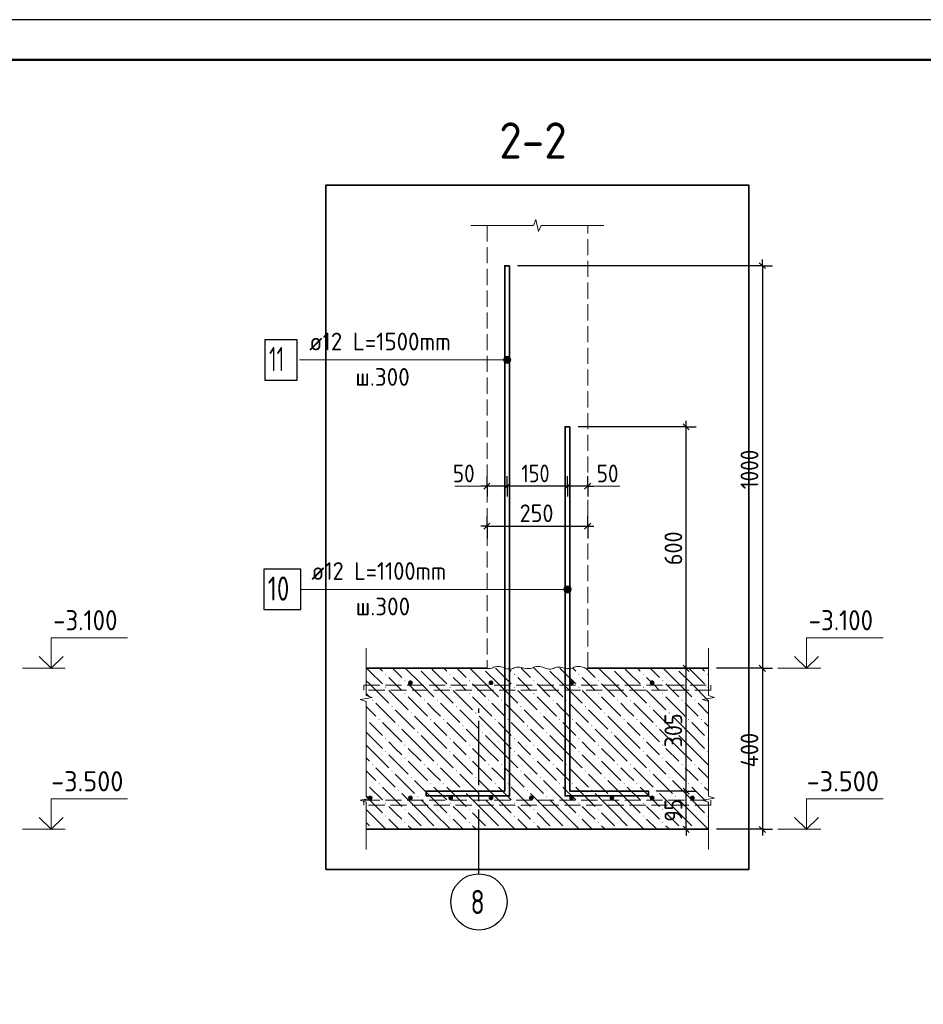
# Model space of a CAD drawing. Header units: millimetres. Extents: x 0 to 42000, y 0 to 29700.
# Tile 4 of 8: x 10367 to 21584, y 17472 to 29700. Entities that reach past the tile are written whole.
import ezdxf

# ---------------------------------------------------------------- set-up
doc = ezdxf.new("R2010")
doc.units = ezdxf.units.MM
doc.linetypes.add('______2', pattern=[270, 200, -70])
doc.linetypes.add('______5', pattern=[1100, 800, -100, 100, -100])
for name, color, linetype, lineweight in [('Standard', 7, 'Continuous', 25), ('Выпуски арматуры Г-обр.', 52, 'Continuous', 25), ('ЖБ Плита Фундамента верхний уровень', 7, 'Continuous', 35), ('ЖБ Стена верхний уровень', 7, 'Continuous', 35), ('Текст_ общее', 7, 'Continuous', 25), ('Фоновоя арматура Х1', 52, 'Continuous', 25)]:
    doc.layers.add(name, color=color, linetype=linetype, lineweight=lineweight)
doc.layers.add('Оси', color=7, linetype='______5', true_color=0x656565)
doc.styles.add('ISOCPEUR', font='txt')

msp = doc.modelspace()

# ---------------------------------------------------------------- hatches: boundary and pattern name
at = {"linetype": 'Continuous', "lineweight": 13, "transparency": 33554687}
for points in [[(14748, 20035), (14745, 20046), (14739, 20056), (14729, 20063), (14718, 20065), (14706, 20063), (14696, 20056), (14690, 20046), (14688, 20035), (14690, 20024), (14696, 20014), (14706, 20007), (14718, 20005), (14729, 20007), (14739, 20014), (14745, 20024)], [(15748, 20035), (15745, 20046), (15739, 20056), (15729, 20063), (15718, 20065), (15706, 20063), (15696, 20056), (15690, 20046), (15688, 20035), (15690, 20024), (15696, 20014), (15706, 20007), (15718, 20005), (15729, 20007), (15739, 20014), (15745, 20024)], [(16748, 20035), (16745, 20046), (16739, 20056), (16729, 20063), (16718, 20065), (16706, 20063), (16696, 20056), (16690, 20046), (16688, 20035), (16690, 20024), (16696, 20014), (16706, 20007), (16718, 20005), (16729, 20007), (16739, 20014), (16745, 20024)], [(17748, 20035), (17745, 20046), (17739, 20056), (17729, 20063), (17718, 20065), (17706, 20063), (17696, 20056), (17690, 20046), (17688, 20035), (17690, 20024), (17696, 20014), (17706, 20007), (17718, 20005), (17729, 20007), (17739, 20014), (17745, 20024)], [(18748, 20035), (18745, 20046), (18739, 20056), (18729, 20063), (18718, 20065), (18706, 20063), (18696, 20056), (18690, 20046), (18688, 20035), (18690, 20024), (18696, 20014), (18706, 20007), (18718, 20005), (18729, 20007), (18739, 20014), (18745, 20024)]]:
    msp.add_hatch(color=7, dxfattribs=at).paths.add_polyline_path(points)
at = {"layer": 'Standard', "linetype": 'Continuous', "lineweight": 13, "transparency": 33554687}
for points in [[(16379, 25453), (16379, 25498), (16373, 25475)], [(16379, 25498), (16395, 25437), (16395, 25514)], [(16379, 25498), (16379, 25453), (16395, 25437)], [(16395, 25514), (16418, 25430), (16418, 25520)], [(16395, 25514), (16395, 25437), (16418, 25430)], [(16418, 25520), (16418, 25430), (16440, 25437)], [(16418, 25520), (16440, 25437), (16440, 25514)], [(16440, 25514), (16440, 25437), (16456, 25453)], [(16440, 25514), (16456, 25453), (16456, 25498)], [(16456, 25498), (16456, 25453), (16463, 25475)], [(17129, 22603), (17129, 22648), (17123, 22625)], [(17129, 22648), (17145, 22587), (17145, 22664)], [(17129, 22648), (17129, 22603), (17145, 22587)], [(17145, 22664), (17168, 22580), (17168, 22670)], [(17145, 22664), (17145, 22587), (17168, 22580)], [(17168, 22670), (17168, 22580), (17190, 22587)], [(17168, 22670), (17190, 22587), (17190, 22664)], [(17190, 22664), (17190, 22587), (17206, 22603)], [(17190, 22664), (17206, 22603), (17206, 22648)], [(17206, 22648), (17206, 22603), (17213, 22625)]]:
    msp.add_hatch(color=7, dxfattribs=at).paths.add_polyline_path(points)
at = {"layer": 'ЖБ Плита Фундамента верхний уровень', "linetype": 'Continuous', "lineweight": 18, "transparency": 33554687}
for points in [[(15311, 21645), (15309, 21643), (15308, 21645)], [(16111, 21645), (16109, 21643), (16108, 21645)], [(16911, 21645), (16909, 21643), (16908, 21645)], [(17711, 21645), (17709, 21643), (17708, 21645)], [(18511, 21645), (18509, 21643), (18508, 21645)], [(14903, 21570), (14909, 21576), (14916, 21570), (14909, 21563)], [(15703, 21570), (15709, 21576), (15716, 21570), (15709, 21563)], [(16503, 21570), (16509, 21576), (16516, 21570), (16509, 21563)], [(17303, 21570), (17309, 21576), (17316, 21570), (17309, 21563)], [(18103, 21570), (18109, 21576), (18116, 21570), (18109, 21563)], [(18903, 21570), (18909, 21576), (18916, 21570), (18909, 21563)], [(14903, 21410), (14909, 21416), (14916, 21410), (14909, 21403)], [(15143, 21490), (15149, 21496), (15156, 21490), (15149, 21483)], [(15703, 21410), (15709, 21416), (15716, 21410), (15709, 21403)], [(15943, 21490), (15949, 21496), (15956, 21490), (15949, 21483)], [(16503, 21410), (16509, 21416), (16516, 21410), (16509, 21403)], [(16743, 21490), (16749, 21496), (16756, 21490), (16749, 21483)], [(17303, 21410), (17309, 21416), (17316, 21410), (17309, 21403)], [(17543, 21490), (17549, 21496), (17556, 21490), (17549, 21483)], [(18103, 21410), (18109, 21416), (18116, 21410), (18109, 21403)], [(18343, 21490), (18349, 21496), (18356, 21490), (18349, 21483)], [(18903, 21410), (18909, 21416), (18916, 21410), (18909, 21403)], [(15143, 21330), (15149, 21336), (15156, 21330), (15149, 21323)], [(15943, 21330), (15949, 21336), (15956, 21330), (15949, 21323)], [(16743, 21330), (16749, 21336), (16756, 21330), (16749, 21323)], [(17543, 21330), (17549, 21336), (17556, 21330), (17549, 21323)], [(18343, 21330), (18349, 21336), (18356, 21330), (18349, 21323)], [(14743, 21250), (14749, 21256), (14756, 21250), (14749, 21243)], [(14983, 21170), (14989, 21176), (14996, 21170), (14989, 21163)], [(15383, 21250), (15389, 21256), (15396, 21250), (15389, 21243)], [(15543, 21250), (15549, 21256), (15556, 21250), (15549, 21243)], [(15783, 21170), (15789, 21176), (15796, 21170), (15789, 21163)], [(16183, 21250), (16189, 21256), (16196, 21250), (16189, 21243)], [(16343, 21250), (16349, 21256), (16356, 21250), (16349, 21243)], [(16583, 21170), (16589, 21176), (16596, 21170), (16589, 21163)], [(16983, 21250), (16989, 21256), (16996, 21250), (16989, 21243)], [(17143, 21250), (17149, 21256), (17156, 21250), (17149, 21243)], [(17383, 21170), (17389, 21176), (17396, 21170), (17389, 21163)], [(17783, 21250), (17789, 21256), (17796, 21250), (17789, 21243)], [(17943, 21250), (17949, 21256), (17956, 21250), (17949, 21243)], [(18183, 21170), (18189, 21176), (18196, 21170), (18189, 21163)], [(18583, 21250), (18589, 21256), (18596, 21250), (18589, 21243)], [(18743, 21250), (18749, 21256), (18756, 21250), (18749, 21243)], [(15223, 21090), (15229, 21096), (15236, 21090), (15229, 21083)], [(16023, 21090), (16029, 21096), (16036, 21090), (16029, 21083)], [(16823, 21090), (16829, 21096), (16836, 21090), (16829, 21083)], [(17623, 21090), (17629, 21096), (17636, 21090), (17629, 21083)], [(18423, 21090), (18429, 21096), (18436, 21090), (18429, 21083)], [(14668, 21014), (14669, 21016), (14676, 21010), (14669, 21003), (14668, 21005)], [(14823, 21010), (14829, 21016), (14836, 21010), (14829, 21003)], [(15063, 20930), (15069, 20936), (15076, 20930), (15069, 20923)], [(15463, 21010), (15469, 21016), (15476, 21010), (15469, 21003)], [(15623, 21010), (15629, 21016), (15636, 21010), (15629, 21003)], [(15863, 20930), (15869, 20936), (15876, 20930), (15869, 20923)], [(16263, 21010), (16269, 21016), (16276, 21010), (16269, 21003)], [(16423, 21010), (16429, 21016), (16436, 21010), (16429, 21003)], [(16663, 20930), (16669, 20936), (16676, 20930), (16669, 20923)], [(17063, 21010), (17069, 21016), (17076, 21010), (17069, 21003)], [(17223, 21010), (17229, 21016), (17236, 21010), (17229, 21003)], [(17463, 20930), (17469, 20936), (17476, 20930), (17469, 20923)], [(17863, 21010), (17869, 21016), (17876, 21010), (17869, 21003)], [(18023, 21010), (18029, 21016), (18036, 21010), (18029, 21003)], [(18263, 20930), (18269, 20936), (18276, 20930), (18269, 20923)], [(18663, 21010), (18669, 21016), (18676, 21010), (18669, 21003)], [(18823, 21010), (18829, 21016), (18836, 21010), (18829, 21003)], [(15303, 20850), (15309, 20856), (15316, 20850), (15309, 20843)], [(16103, 20850), (16109, 20856), (16116, 20850), (16109, 20843)], [(16903, 20850), (16909, 20856), (16916, 20850), (16909, 20843)], [(17703, 20850), (17709, 20856), (17716, 20850), (17709, 20843)], [(18503, 20850), (18509, 20856), (18516, 20850), (18509, 20843)], [(14903, 20770), (14909, 20776), (14916, 20770), (14909, 20763)], [(15143, 20690), (15149, 20696), (15156, 20690), (15149, 20683)], [(15703, 20770), (15709, 20776), (15716, 20770), (15709, 20763)], [(15943, 20690), (15949, 20696), (15956, 20690), (15949, 20683)], [(16503, 20770), (16509, 20776), (16516, 20770), (16509, 20763)], [(16743, 20690), (16749, 20696), (16756, 20690), (16749, 20683)], [(17303, 20770), (17309, 20776), (17316, 20770), (17309, 20763)], [(17543, 20690), (17549, 20696), (17556, 20690), (17549, 20683)], [(18103, 20770), (18109, 20776), (18116, 20770), (18109, 20763)], [(18343, 20690), (18349, 20696), (18356, 20690), (18349, 20683)], [(18903, 20770), (18909, 20776), (18916, 20770), (18909, 20763)], [(14903, 20610), (14909, 20616), (14916, 20610), (14909, 20603)], [(15703, 20610), (15709, 20616), (15716, 20610), (15709, 20603)], [(16503, 20610), (16509, 20616), (16516, 20610), (16509, 20603)], [(17303, 20610), (17309, 20616), (17316, 20610), (17309, 20603)], [(18103, 20610), (18109, 20616), (18116, 20610), (18109, 20603)], [(18903, 20610), (18909, 20616), (18916, 20610), (18909, 20603)], [(14743, 20450), (14749, 20456), (14756, 20450), (14749, 20443)], [(15143, 20530), (15149, 20536), (15156, 20530), (15149, 20523)], [(15383, 20450), (15389, 20456), (15396, 20450), (15389, 20443)], [(15543, 20450), (15549, 20456), (15556, 20450), (15549, 20443)], [(15943, 20530), (15949, 20536), (15956, 20530), (15949, 20523)], [(16183, 20450), (16189, 20456), (16196, 20450), (16189, 20443)], [(16343, 20450), (16349, 20456), (16356, 20450), (16349, 20443)], [(16743, 20530), (16749, 20536), (16756, 20530), (16749, 20523)], [(16983, 20450), (16989, 20456), (16996, 20450), (16989, 20443)], [(17143, 20450), (17149, 20456), (17156, 20450), (17149, 20443)], [(17543, 20530), (17549, 20536), (17556, 20530), (17549, 20523)], [(17783, 20450), (17789, 20456), (17796, 20450), (17789, 20443)], [(17943, 20450), (17949, 20456), (17956, 20450), (17949, 20443)], [(18343, 20530), (18349, 20536), (18356, 20530), (18349, 20523)], [(18583, 20450), (18589, 20456), (18596, 20450), (18589, 20443)], [(18743, 20450), (18749, 20456), (18756, 20450), (18749, 20443)], [(14983, 20370), (14989, 20376), (14996, 20370), (14989, 20363)], [(15783, 20370), (15789, 20376), (15796, 20370), (15789, 20363)], [(16583, 20370), (16589, 20376), (16596, 20370), (16589, 20363)], [(17383, 20370), (17389, 20376), (17396, 20370), (17389, 20363)], [(18183, 20370), (18189, 20376), (18196, 20370), (18189, 20363)], [(14668, 20214), (14669, 20216), (14676, 20210), (14669, 20203), (14668, 20205)], [(14823, 20210), (14829, 20216), (14836, 20210), (14829, 20203)], [(15223, 20290), (15229, 20296), (15236, 20290), (15229, 20283)], [(15463, 20210), (15469, 20216), (15476, 20210), (15469, 20203)], [(15623, 20210), (15629, 20216), (15636, 20210), (15629, 20203)], [(16023, 20290), (16029, 20296), (16036, 20290), (16029, 20283)], [(16263, 20210), (16269, 20216), (16276, 20210), (16269, 20203)], [(16423, 20210), (16429, 20216), (16436, 20210), (16429, 20203)], [(16823, 20290), (16829, 20296), (16836, 20290), (16829, 20283)], [(17063, 20210), (17069, 20216), (17076, 20210), (17069, 20203)], [(17223, 20210), (17229, 20216), (17236, 20210), (17229, 20203)], [(17623, 20290), (17629, 20296), (17636, 20290), (17629, 20283)], [(17863, 20210), (17869, 20216), (17876, 20210), (17869, 20203)], [(18023, 20210), (18029, 20216), (18036, 20210), (18029, 20203)], [(18423, 20290), (18429, 20296), (18436, 20290), (18429, 20283)], [(18663, 20210), (18669, 20216), (18676, 20210), (18669, 20203)], [(18823, 20210), (18829, 20216), (18836, 20210), (18829, 20203)], [(15063, 20130), (15069, 20136), (15076, 20130), (15069, 20123)], [(15303, 20050), (15309, 20056), (15316, 20050), (15309, 20043)], [(15863, 20130), (15869, 20136), (15876, 20130), (15869, 20123)], [(16103, 20050), (16109, 20056), (16116, 20050), (16109, 20043)], [(16663, 20130), (16669, 20136), (16676, 20130), (16669, 20123)], [(16903, 20050), (16909, 20056), (16916, 20050), (16909, 20043)], [(17463, 20130), (17469, 20136), (17476, 20130), (17469, 20123)], [(17703, 20050), (17709, 20056), (17716, 20050), (17709, 20043)], [(18263, 20130), (18269, 20136), (18276, 20130), (18269, 20123)], [(18503, 20050), (18509, 20056), (18516, 20050), (18509, 20043)], [(14903, 19970), (14909, 19976), (14916, 19970), (14909, 19963)], [(15703, 19970), (15709, 19976), (15716, 19970), (15709, 19963)], [(16503, 19970), (16509, 19976), (16516, 19970), (16509, 19963)], [(17303, 19970), (17309, 19976), (17316, 19970), (17309, 19963)], [(18103, 19970), (18109, 19976), (18116, 19970), (18109, 19963)], [(18903, 19970), (18909, 19976), (18916, 19970), (18909, 19963)], [(14903, 19810), (14909, 19816), (14916, 19810), (14909, 19803)], [(15143, 19890), (15149, 19896), (15156, 19890), (15149, 19883)], [(15703, 19810), (15709, 19816), (15716, 19810), (15709, 19803)], [(15943, 19890), (15949, 19896), (15956, 19890), (15949, 19883)], [(16503, 19810), (16509, 19816), (16516, 19810), (16509, 19803)], [(16743, 19890), (16749, 19896), (16756, 19890), (16749, 19883)], [(17303, 19810), (17309, 19816), (17316, 19810), (17309, 19803)], [(17543, 19890), (17549, 19896), (17556, 19890), (17549, 19883)], [(18103, 19810), (18109, 19816), (18116, 19810), (18109, 19803)], [(18343, 19890), (18349, 19896), (18356, 19890), (18349, 19883)], [(18903, 19810), (18909, 19816), (18916, 19810), (18909, 19803)], [(15143, 19730), (15149, 19736), (15156, 19730), (15149, 19723)], [(15943, 19730), (15949, 19736), (15956, 19730), (15949, 19723)], [(16743, 19730), (16749, 19736), (16756, 19730), (16749, 19723)], [(17543, 19730), (17549, 19736), (17556, 19730), (17549, 19723)], [(18343, 19730), (18349, 19736), (18356, 19730), (18349, 19723)], [(14743, 19650), (14749, 19656), (14756, 19650), (14751, 19645), (14748, 19645)], [(15383, 19650), (15389, 19656), (15396, 19650), (15391, 19645), (15388, 19645)], [(15543, 19650), (15549, 19656), (15556, 19650), (15551, 19645), (15548, 19645)], [(16183, 19650), (16189, 19656), (16196, 19650), (16191, 19645), (16188, 19645)], [(16343, 19650), (16349, 19656), (16356, 19650), (16351, 19645), (16348, 19645)], [(16983, 19650), (16989, 19656), (16996, 19650), (16991, 19645), (16988, 19645)], [(17143, 19650), (17149, 19656), (17156, 19650), (17151, 19645), (17148, 19645)], [(17783, 19650), (17789, 19656), (17796, 19650), (17791, 19645), (17788, 19645)], [(17943, 19650), (17949, 19656), (17956, 19650), (17951, 19645), (17948, 19645)], [(18583, 19650), (18589, 19656), (18596, 19650), (18591, 19645), (18588, 19645)], [(18743, 19650), (18749, 19656), (18756, 19650), (18751, 19645), (18748, 19645)]]:
    msp.add_hatch(color=7, dxfattribs=at).paths.add_polyline_path(points, flags=16)
at = {"layer": 'Фоновоя арматура Х1', "linetype": 'Continuous', "lineweight": 13, "transparency": 33554687}
for points in [[(15248, 21465), (15245, 21476), (15239, 21486), (15229, 21493), (15218, 21495), (15206, 21493), (15196, 21486), (15190, 21476), (15188, 21465), (15190, 21454), (15196, 21444), (15206, 21437), (15218, 21435), (15229, 21437), (15239, 21444), (15245, 21454)], [(16248, 21465), (16245, 21476), (16239, 21486), (16229, 21493), (16218, 21495), (16206, 21493), (16196, 21486), (16190, 21476), (16188, 21465), (16190, 21454), (16196, 21444), (16206, 21437), (16218, 21435), (16229, 21437), (16239, 21444), (16245, 21454)], [(17248, 21465), (17245, 21476), (17239, 21486), (17229, 21493), (17218, 21495), (17206, 21493), (17196, 21486), (17190, 21476), (17188, 21465), (17190, 21454), (17196, 21444), (17206, 21437), (17218, 21435), (17229, 21437), (17239, 21444), (17245, 21454)], [(18248, 21465), (18245, 21476), (18239, 21486), (18229, 21493), (18218, 21495), (18206, 21493), (18196, 21486), (18190, 21476), (18188, 21465), (18190, 21454), (18196, 21444), (18206, 21437), (18218, 21435), (18229, 21437), (18239, 21444), (18245, 21454)], [(15248, 20035), (15245, 20046), (15239, 20056), (15229, 20063), (15218, 20065), (15206, 20063), (15196, 20056), (15190, 20046), (15188, 20035), (15190, 20024), (15196, 20014), (15206, 20007), (15218, 20005), (15229, 20007), (15239, 20014), (15245, 20024)], [(16248, 20035), (16245, 20046), (16239, 20056), (16229, 20063), (16218, 20065), (16206, 20063), (16196, 20056), (16190, 20046), (16188, 20035), (16190, 20024), (16196, 20014), (16206, 20007), (16218, 20005), (16229, 20007), (16239, 20014), (16245, 20024)], [(17248, 20035), (17245, 20046), (17239, 20056), (17229, 20063), (17218, 20065), (17206, 20063), (17196, 20056), (17190, 20046), (17188, 20035), (17190, 20024), (17196, 20014), (17206, 20007), (17218, 20005), (17229, 20007), (17239, 20014), (17245, 20024)], [(18248, 20035), (18245, 20046), (18239, 20056), (18229, 20063), (18218, 20065), (18206, 20063), (18196, 20056), (18190, 20046), (18188, 20035), (18190, 20024), (18196, 20014), (18206, 20007), (18218, 20005), (18229, 20007), (18239, 20014), (18245, 20024)]]:
    msp.add_hatch(color=7, dxfattribs=at).paths.add_polyline_path(points)

# ---------------------------------------------------------------- linework, layer by layer
at = {"layer": 'Standard', "color": 7, "linetype": 'Continuous', "lineweight": 13, "transparency": 33554687}
for p, q in [((16743, 27145), (16776, 27220)), ((16776, 27220), (16809, 27070)), ((15968, 27145), (16743, 27145)), ((16809, 27070), (16842, 27145)), ((16842, 27145), (17618, 27145)), ((17618, 27145), (17618, 27145)), ((16373, 25475), (16373, 25475)), ((16418, 25520), (16418, 25520)), ((16463, 25475), (16463, 25475)), ((16418, 25430), (16418, 25430)), ((15768, 23905), (16168, 23905)), ((17418, 23905), (17818, 23905)), ((17123, 22625), (17123, 22625)), ((17168, 22670), (17168, 22670)), ((17213, 22625), (17213, 22625)), ((17168, 22580), (17168, 22580)), ((14668, 21895), (14668, 21307)), ((18918, 21895), (18918, 21307)), ((10402, 21645), (10932, 21645)), ((19780, 21645), (20310, 21645)), ((14743, 21283), (14593, 21258)), ((14668, 21307), (14743, 21283)), ((18993, 21283), (18843, 21258)), ((18918, 21307), (18993, 21283)), ((14593, 21258), (14668, 21233)), ((14668, 21233), (14668, 20645)), ((18843, 21258), (18918, 21233)), ((18918, 21233), (18918, 20645)), ((14668, 20645), (14668, 20058)), ((18918, 20645), (18918, 20058)), ((14668, 20058), (14743, 20033)), ((18918, 20058), (18993, 20033)), ((14743, 20033), (14593, 20007)), ((14593, 20007), (14668, 19983)), ((14668, 19983), (14668, 19395)), ((18993, 20033), (18843, 20007)), ((18843, 20007), (18918, 19983)), ((18918, 19983), (18918, 19395)), ((10402, 19645), (10932, 19645)), ((19780, 19645), (20310, 19645)), ((14668, 19395), (14668, 19395)), ((18918, 19395), (18918, 19395))]:
    msp.add_line(p, q, dxfattribs=at)
at = {"layer": 'Standard', "color": 7, "linetype": 'Continuous', "lineweight": 25, "transparency": 33554687}
for p, q in [((19548, 26682), (19623, 26608)), ((18679, 24608), (18604, 24682)), ((16205, 23943), (16130, 23868)), ((16455, 23943), (16380, 23868)), ((17205, 23943), (17130, 23868)), ((17455, 23943), (17380, 23868)), ((16130, 23373), (16205, 23448)), ((17380, 23373), (17455, 23448)), ((18679, 21607), (18604, 21682)), ((19548, 21682), (19623, 21607)), ((18679, 20083), (18604, 20158)), ((18679, 19607), (18604, 19683)), ((19548, 19682), (19623, 19607))]:
    msp.add_line(p, q, dxfattribs=at)
at = {"layer": 'Standard', "color": 7, "linetype": 'Continuous', "lineweight": -3, "transparency": 33554687}
for p, q in [((19586, 26645), (19586, 26720)), ((18641, 24645), (18641, 24720)), ((18641, 21645), (18641, 24645)), ((16168, 23905), (16093, 23905)), ((16418, 23905), (16168, 23905)), ((17168, 23905), (16418, 23905)), ((17418, 23905), (17168, 23905)), ((17418, 23905), (17493, 23905)), ((16168, 23410), (16093, 23410)), ((16168, 23410), (17418, 23410)), ((17418, 23410), (17493, 23410)), ((18641, 20120), (18641, 21645)), ((19586, 21645), (19586, 19645)), ((18641, 19645), (18641, 19570)), ((19586, 19645), (19586, 19570))]:
    msp.add_line(p, q, dxfattribs=at)
at = {"layer": 'Standard', "color": 251, "linetype": 'Continuous', "lineweight": -3, "true_color": 0x656565, "transparency": 33554687}
for p, q in [((19586, 26645), (16548, 26645)), ((19586, 26645), (19461, 26645)), ((19586, 26645), (19711, 26645)), ((18641, 24645), (17298, 24645)), ((18641, 24645), (18516, 24645)), ((18641, 24645), (18766, 24645)), ((16168, 23905), (16168, 24030)), ((16418, 23905), (16418, 24030)), ((17168, 23905), (17168, 24030)), ((17418, 23905), (17418, 24030)), ((16168, 23905), (16168, 23780)), ((16168, 23905), (16168, 23905)), ((16418, 23905), (16418, 23780)), ((16418, 23905), (16418, 23905)), ((17168, 23905), (17168, 23780)), ((17168, 23905), (17168, 23905)), ((17418, 23905), (17418, 23780)), ((17418, 23905), (17418, 23905)), ((16168, 23410), (16168, 23535)), ((17418, 23410), (17418, 23535)), ((16168, 23410), (16168, 23285)), ((16168, 23410), (16168, 23258)), ((17418, 23410), (17418, 23285)), ((17418, 23410), (17418, 23258)), ((18641, 21645), (18516, 21645)), ((18641, 21645), (18766, 21645)), ((19586, 21645), (19461, 21645)), ((19586, 21645), (19711, 21645)), ((18641, 20120), (18516, 20120)), ((18641, 20120), (18766, 20120)), ((18641, 19645), (18516, 19645)), ((18641, 19645), (18766, 19645)), ((18641, 19645), (18841, 19645)), ((19586, 19645), (19018, 19645)), ((19586, 19645), (19461, 19645)), ((19586, 19645), (19711, 19645))]:
    msp.add_line(p, q, dxfattribs=at)
at = {"layer": 'Standard', "color": 7, "linetype": 'Continuous', "lineweight": 25, "transparency": 33554687}
msp.add_lwpolyline([(0, 0), (42000, 0), (42000, 29700), (0, 29700), (0, 0)], close=True, dxfattribs=at)
at = {"layer": 'Standard', "color": 7, "linetype": 'Continuous', "lineweight": 50, "transparency": 33554687}
msp.add_lwpolyline([(2000, 29200), (41500, 29200), (41500, 500), (2000, 500), (2000, 29200)], close=True, dxfattribs=at)
at = {"layer": 'Standard', "color": 7, "linetype": 'Continuous', "lineweight": 13, "transparency": 33554687}
for points in [[(41500, 29200), (2000, 29200), (2000, 5000), (41500, 5000), (41500, 29200)], [(13842, 25475), (16029, 25475), (16418, 25475)], [(13857, 22625), (16029, 22625), (17168, 22625)], [(10757, 21645), (10757, 22025), (11707, 22025)], [(20136, 21645), (20136, 22025), (21086, 22025)], [(10757, 19645), (10757, 20025), (11707, 20025)], [(20136, 19645), (20136, 20025), (21086, 20025)]]:
    msp.add_lwpolyline(points, dxfattribs=at)
at = {"layer": 'Standard', "color": 254, "linetype": 'Continuous', "lineweight": 35, "true_color": 0xc4c4ff, "transparency": 33554687}
msp.add_lwpolyline([(14168, 19145), (19418, 19145), (19418, 27645), (14168, 27645), (14168, 19145)], dxfattribs=at)
at = {"layer": 'Standard', "color": 7, "linetype": 'Continuous', "lineweight": -3, "transparency": 33554687}
for points in [[(19586, 26645), (19586, 23770), (19586, 23770), (19586, 21645)], [(18641, 19645), (18641, 19646), (18641, 19646), (18641, 20120)]]:
    msp.add_lwpolyline(points, dxfattribs=at)
at = {"layer": 'Standard', "color": 7, "linetype": 'Continuous', "lineweight": 35, "transparency": 33554687}
for points in [[(10609, 21793), (10757, 21645), (10906, 21793)], [(19987, 21793), (20136, 21645), (20284, 21793)], [(10609, 19793), (10757, 19645), (10906, 19793)], [(19987, 19793), (20136, 19645), (20284, 19793)]]:
    msp.add_lwpolyline(points, dxfattribs=at)
at = {"layer": 'Standard', "color": 7, "linetype": 'Continuous', "lineweight": 18, "transparency": 33554687}
for points in [[(16168, 21641), (16186, 21641), (16206, 21642), (16224, 21645), (16239, 21651), (16251, 21657), (16266, 21663), (16284, 21666), (16304, 21668), (16323, 21666), (16341, 21662), (16359, 21658), (16374, 21653), (16388, 21647), (16402, 21641), (16419, 21637), (16438, 21634), (16458, 21635), (16477, 21637), (16492, 21643), (16505, 21649), (16519, 21655), (16536, 21659), (16556, 21660), (16575, 21658), (16593, 21654), (16610, 21649), (16627, 21645), (16644, 21641), (16664, 21639), (16668, 21639)], [(16668, 21641), (16686, 21641), (16706, 21642), (16724, 21645), (16739, 21651), (16751, 21657), (16766, 21663), (16784, 21666), (16804, 21668), (16823, 21666), (16841, 21662), (16859, 21658), (16874, 21653), (16888, 21647), (16902, 21641), (16919, 21637), (16938, 21634), (16958, 21635), (16977, 21637), (16992, 21643), (17005, 21649), (17019, 21655), (17036, 21659), (17056, 21660), (17075, 21658), (17093, 21654), (17110, 21649), (17127, 21645), (17144, 21641), (17164, 21639), (17168, 21639)], [(17168, 21641), (17186, 21641), (17206, 21642), (17224, 21645), (17239, 21651), (17251, 21657), (17266, 21663), (17284, 21666), (17304, 21668), (17323, 21666), (17341, 21662), (17359, 21658), (17374, 21653), (17388, 21647), (17402, 21641), (17418, 21637)]]:
    msp.add_lwpolyline(points, dxfattribs=at)
at = {"layer": 'Standard', "color": 251, "linetype": 'Continuous', "lineweight": -3, "true_color": 0x656565, "transparency": 33554687}
for points in [[(18641, 21645), (18624, 21645), (18624, 21645), (18273, 21645)], [(19586, 21645), (19569, 21645), (19569, 21645), (19018, 21645)], [(18641, 20120), (18624, 20120), (18624, 20120), (18624, 20120), (18624, 20120), (18273, 20120)]]:
    msp.add_lwpolyline(points, dxfattribs=at)
at = {"layer": 'Standard', "color": 7, "linetype": 'Continuous', "lineweight": 13, "transparency": 33554687}
for centre in [(16418, 25475), (17168, 22625)]:
    msp.add_circle(centre, 45, dxfattribs=at)
at = {"layer": 'Выпуски арматуры Г-обр.', "color": 7, "linetype": 'Continuous', "lineweight": 35, "transparency": 33554687}
for points in [[(16448, 26645), (16448, 20060), (15413, 20060), (15413, 20120), (16388, 20120), (16388, 26645), (16448, 26645)], [(17198, 24645), (17198, 20120), (18173, 20120), (18173, 20060), (17138, 20060), (17138, 24645), (17198, 24645)]]:
    msp.add_lwpolyline(points, dxfattribs=at)
at = {"layer": 'Выпуски арматуры Г-обр.', "color": 7, "linetype": 'Continuous', "lineweight": 25, "transparency": 33554687}
for points in [[(13412, 25225), (13812, 25225), (13812, 25725), (13412, 25725), (13412, 25225)], [(13397, 22375), (13857, 22375), (13857, 22875), (13397, 22875), (13397, 22375)]]:
    msp.add_lwpolyline(points, dxfattribs=at)
at = {"layer": 'ЖБ Плита Фундамента верхний уровень', "color": 7, "linetype": 'Continuous', "lineweight": 35, "transparency": 33554687}
for p, q in [((16168, 21645), (14668, 21645)), ((18918, 21645), (17418, 21645)), ((14668, 19645), (18918, 19645))]:
    msp.add_line(p, q, dxfattribs=at)
at = {"layer": 'ЖБ Плита Фундамента верхний уровень', "color": 252, "linetype": 'Continuous', "lineweight": 18, "true_color": 0x8f8f8f, "transparency": 33554687}
for p, q in [((14709, 21610), (14674, 21645)), ((14834, 21645), (14869, 21610)), ((14994, 21645), (15109, 21530)), ((15349, 21450), (15154, 21645)), ((15509, 21610), (15474, 21645)), ((15634, 21645), (15669, 21610)), ((15794, 21645), (15909, 21530)), ((16149, 21450), (15954, 21645)), ((16309, 21610), (16274, 21645)), ((16434, 21645), (16469, 21610)), ((16594, 21645), (16709, 21530)), ((16949, 21450), (16754, 21645)), ((17109, 21610), (17074, 21645)), ((17234, 21645), (17269, 21610)), ((17394, 21645), (17509, 21530)), ((17749, 21450), (17554, 21645)), ((17909, 21610), (17874, 21645)), ((18034, 21645), (18069, 21610)), ((18194, 21645), (18309, 21530)), ((18549, 21450), (18354, 21645)), ((18709, 21610), (18674, 21645)), ((18834, 21645), (18869, 21610)), ((14709, 21610), (14869, 21450)), ((15029, 21450), (14949, 21530)), ((15349, 21610), (15509, 21450)), ((15509, 21610), (15669, 21450)), ((15829, 21450), (15749, 21530)), ((16149, 21610), (16309, 21450)), ((16309, 21610), (16469, 21450)), ((16629, 21450), (16549, 21530)), ((16949, 21610), (17109, 21450)), ((17109, 21610), (17269, 21450)), ((17429, 21450), (17349, 21530)), ((17749, 21610), (17909, 21450)), ((17909, 21610), (18069, 21450)), ((18229, 21450), (18149, 21530)), ((18549, 21610), (18709, 21450)), ((18709, 21610), (18869, 21450)), ((14668, 21491), (14709, 21450)), ((14709, 21450), (14949, 21210)), ((15109, 21370), (15029, 21450)), ((15189, 21450), (15349, 21290)), ((15349, 21450), (15509, 21290)), ((15509, 21450), (15749, 21210)), ((15909, 21370), (15829, 21450)), ((15989, 21450), (16149, 21290)), ((16149, 21450), (16309, 21290)), ((16309, 21450), (16549, 21210)), ((16709, 21370), (16629, 21450)), ((16789, 21450), (16949, 21290)), ((16949, 21450), (17109, 21290)), ((17109, 21450), (17349, 21210)), ((17509, 21370), (17429, 21450)), ((17589, 21450), (17749, 21290)), ((17749, 21450), (17909, 21290)), ((17909, 21450), (18149, 21210)), ((18309, 21370), (18229, 21450)), ((18389, 21450), (18549, 21290)), ((18549, 21450), (18709, 21290)), ((18709, 21450), (18918, 21241)), ((14668, 21331), (14709, 21290)), ((14949, 21370), (15189, 21130)), ((15189, 21290), (15429, 21050)), ((15749, 21370), (15989, 21130)), ((15989, 21290), (16229, 21050)), ((16549, 21370), (16789, 21130)), ((16789, 21290), (17029, 21050)), ((17349, 21370), (17589, 21130)), ((17589, 21290), (17829, 21050)), ((18149, 21370), (18389, 21130)), ((18389, 21290), (18629, 21050)), ((14709, 21130), (14668, 21171)), ((14789, 21210), (15029, 20970)), ((15509, 21130), (15429, 21210)), ((15589, 21210), (15829, 20970)), ((16309, 21130), (16229, 21210)), ((16389, 21210), (16629, 20970)), ((17109, 21130), (17029, 21210)), ((17189, 21210), (17429, 20970)), ((17909, 21130), (17829, 21210)), ((17989, 21210), (18229, 20970)), ((18709, 21130), (18629, 21210)), ((18789, 21210), (18918, 21081)), ((14789, 21050), (14709, 21130)), ((15029, 21130), (15269, 20890)), ((15509, 20810), (15269, 21050)), ((15589, 21050), (15509, 21130)), ((15829, 21130), (16069, 20890)), ((16309, 20810), (16069, 21050)), ((16389, 21050), (16309, 21130)), ((16629, 21130), (16869, 20890)), ((17109, 20810), (16869, 21050)), ((17189, 21050), (17109, 21130)), ((17429, 21130), (17669, 20890)), ((17909, 20810), (17669, 21050)), ((17989, 21050), (17909, 21130)), ((18229, 21130), (18469, 20890)), ((18709, 20810), (18469, 21050)), ((18789, 21050), (18709, 21130)), ((14709, 20970), (14869, 20810)), ((14869, 20970), (15109, 20730)), ((15509, 20970), (15669, 20810)), ((15669, 20970), (15909, 20730)), ((16309, 20970), (16469, 20810)), ((16469, 20970), (16709, 20730)), ((17109, 20970), (17269, 20810)), ((17269, 20970), (17509, 20730)), ((17909, 20970), (18069, 20810)), ((18069, 20970), (18309, 20730)), ((18709, 20970), (18869, 20810)), ((18869, 20970), (18918, 20921)), ((14709, 20810), (14668, 20851)), ((14709, 20810), (14869, 20650)), ((15349, 20650), (15109, 20890)), ((15349, 20810), (15509, 20650)), ((15509, 20810), (15669, 20650)), ((16149, 20650), (15909, 20890)), ((16149, 20810), (16309, 20650)), ((16309, 20810), (16469, 20650)), ((16949, 20650), (16709, 20890)), ((16949, 20810), (17109, 20650)), ((17109, 20810), (17269, 20650)), ((17749, 20650), (17509, 20890)), ((17749, 20810), (17909, 20650)), ((17909, 20810), (18069, 20650)), ((18549, 20650), (18309, 20890)), ((18549, 20810), (18709, 20650)), ((18709, 20810), (18869, 20650)), ((14668, 20691), (14709, 20650)), ((15029, 20650), (14949, 20730)), ((15829, 20650), (15749, 20730)), ((16629, 20650), (16549, 20730)), ((17429, 20650), (17349, 20730)), ((18229, 20650), (18149, 20730)), ((14709, 20650), (14949, 20410)), ((14949, 20570), (15189, 20330)), ((15109, 20570), (15029, 20650)), ((15189, 20650), (15349, 20490)), ((15349, 20650), (15509, 20490)), ((15509, 20650), (15749, 20410)), ((15749, 20570), (15989, 20330)), ((15909, 20570), (15829, 20650)), ((15989, 20650), (16149, 20490)), ((16149, 20650), (16309, 20490)), ((16309, 20650), (16549, 20410)), ((16549, 20570), (16789, 20330)), ((16709, 20570), (16629, 20650)), ((16789, 20650), (16949, 20490)), ((16949, 20650), (17109, 20490)), ((17109, 20650), (17349, 20410)), ((17349, 20570), (17589, 20330)), ((17509, 20570), (17429, 20650)), ((17589, 20650), (17749, 20490)), ((17749, 20650), (17909, 20490)), ((17909, 20650), (18149, 20410)), ((18149, 20570), (18389, 20330)), ((18309, 20570), (18229, 20650)), ((18389, 20650), (18549, 20490)), ((18549, 20650), (18709, 20490)), ((18709, 20650), (18918, 20441)), ((14668, 20531), (14709, 20490)), ((15189, 20490), (15429, 20250)), ((15989, 20490), (16229, 20250)), ((16789, 20490), (17029, 20250)), ((17589, 20490), (17829, 20250)), ((18389, 20490), (18629, 20250)), ((14709, 20330), (14668, 20371)), ((14789, 20250), (14709, 20330)), ((14789, 20410), (15029, 20170)), ((15029, 20330), (15269, 20090)), ((15509, 20330), (15429, 20410)), ((15589, 20250), (15509, 20330)), ((15589, 20410), (15829, 20170)), ((15829, 20330), (16069, 20090)), ((16309, 20330), (16229, 20410)), ((16389, 20250), (16309, 20330)), ((16389, 20410), (16629, 20170)), ((16629, 20330), (16869, 20090)), ((17109, 20330), (17029, 20410)), ((17189, 20250), (17109, 20330)), ((17189, 20410), (17429, 20170)), ((17429, 20330), (17669, 20090)), ((17909, 20330), (17829, 20410)), ((17989, 20250), (17909, 20330)), ((17989, 20410), (18229, 20170)), ((18229, 20330), (18469, 20090)), ((18709, 20330), (18629, 20410)), ((18789, 20250), (18709, 20330)), ((18789, 20410), (18918, 20281)), ((15509, 20010), (15269, 20250)), ((16309, 20010), (16069, 20250)), ((17109, 20010), (16869, 20250)), ((17909, 20010), (17669, 20250)), ((18709, 20010), (18469, 20250)), ((14709, 20170), (14869, 20010)), ((14869, 20170), (15109, 19930)), ((15349, 19850), (15109, 20090)), ((15509, 20170), (15669, 20010)), ((15669, 20170), (15909, 19930)), ((16149, 19850), (15909, 20090)), ((16309, 20170), (16469, 20010)), ((16469, 20170), (16709, 19930)), ((16949, 19850), (16709, 20090)), ((17109, 20170), (17269, 20010)), ((17269, 20170), (17509, 19930)), ((17749, 19850), (17509, 20090)), ((17909, 20170), (18069, 20010)), ((18069, 20170), (18309, 19930)), ((18549, 19850), (18309, 20090)), ((18709, 20170), (18869, 20010)), ((18869, 20170), (18918, 20121)), ((14709, 20010), (14668, 20051)), ((14709, 20010), (14869, 19850)), ((15349, 20010), (15509, 19850)), ((15509, 20010), (15669, 19850)), ((16149, 20010), (16309, 19850)), ((16309, 20010), (16469, 19850)), ((16949, 20010), (17109, 19850)), ((17109, 20010), (17269, 19850)), ((17749, 20010), (17909, 19850)), ((17909, 20010), (18069, 19850)), ((18549, 20010), (18709, 19850)), ((18709, 20010), (18869, 19850)), ((14668, 19891), (14709, 19850)), ((14709, 19850), (14914, 19645)), ((15029, 19850), (14949, 19930)), ((15109, 19770), (15029, 19850)), ((15189, 19850), (15349, 19690)), ((15349, 19850), (15509, 19690)), ((15509, 19850), (15714, 19645)), ((15829, 19850), (15749, 19930)), ((15909, 19770), (15829, 19850)), ((15989, 19850), (16149, 19690)), ((16149, 19850), (16309, 19690)), ((16309, 19850), (16514, 19645)), ((16629, 19850), (16549, 19930)), ((16709, 19770), (16629, 19850)), ((16789, 19850), (16949, 19690)), ((16949, 19850), (17109, 19690)), ((17109, 19850), (17314, 19645)), ((17429, 19850), (17349, 19930)), ((17509, 19770), (17429, 19850)), ((17589, 19850), (17749, 19690)), ((17749, 19850), (17909, 19690)), ((17909, 19850), (18114, 19645)), ((18229, 19850), (18149, 19930)), ((18309, 19770), (18229, 19850)), ((18389, 19850), (18549, 19690)), ((18549, 19850), (18709, 19690)), ((18709, 19850), (18914, 19645)), ((14668, 19731), (14709, 19690)), ((14949, 19770), (15074, 19645)), ((15189, 19690), (15234, 19645)), ((15749, 19770), (15874, 19645)), ((15989, 19690), (16034, 19645)), ((16549, 19770), (16674, 19645)), ((16789, 19690), (16834, 19645)), ((17349, 19770), (17474, 19645)), ((17589, 19690), (17634, 19645)), ((18149, 19770), (18274, 19645)), ((18389, 19690), (18434, 19645))]:
    msp.add_line(p, q, dxfattribs=at)
at = {"layer": 'ЖБ Стена верхний уровень', "color": 253, "linetype": '______2', "lineweight": 18, "true_color": 0xa0a0a0, "transparency": 33554687}
for p, q in [((16168, 27145), (16168, 21645)), ((17418, 21645), (17418, 27145))]:
    msp.add_line(p, q, dxfattribs=at)
at = {"layer": 'Оси', "color": 8, "linetype": '______5', "lineweight": -3, "transparency": 33554687}
msp.add_line((16068, 19093), (16068, 21145), dxfattribs=at)
at = {"layer": 'Оси', "color": 251, "linetype": 'Continuous', "lineweight": -3, "true_color": 0x494949, "transparency": 33554687}
msp.add_circle((16068, 18743), 350, dxfattribs=at)
at = {"layer": 'Фоновоя арматура Х1', "color": 253, "linetype": '______2', "lineweight": 13, "true_color": 0xa0a0a0, "transparency": 33554687}
for points in [[(18948, 21375), (14638, 21375), (14638, 21435), (18948, 21435), (18948, 21375)], [(18948, 21375), (14638, 21375), (14638, 21435), (18948, 21435), (18948, 21375)], [(18948, 19945), (14638, 19945), (14638, 20005), (18948, 20005), (18948, 19945)], [(18948, 19945), (14638, 19945), (14638, 20005), (18948, 20005), (18948, 19945)]]:
    msp.add_lwpolyline(points, dxfattribs=at)

# ---------------------------------------------------------------- texts
at = {"layer": 'Standard', "color": 7, "linetype": 'Continuous', "lineweight": 25, "transparency": 33554687, "char_height": 220, "attachment_point": 7, "rotation": 90, "style": 'ISOCPEUR'}
for s, insert, width in [('\\W0.87;1000', (19536, 23870), 666.9), ('\\W0.91;600', (18591, 22925), 561.98), ('\\W0.91;305', (18591, 20662), 561.99), ('\\W0.92;400', (19536, 20414), 584.44), ('\\W0.87;95', (18591, 19740), 403.92)]:
    msp.add_mtext(s, dxfattribs=dict(at, insert=insert, width=width))
at = {"layer": 'Standard', "color": 7, "linetype": 'Continuous', "lineweight": 25, "transparency": 33554687, "attachment_point": 7, "style": 'ISOCPEUR'}
for s, insert, char_height, width in [('\\W0.87;50', (15744, 23955), 220, 403.92), ('\\W0.83;150', (16595, 23955), 220, 508.57), ('\\W0.87;50', (17530, 23955), 220, 403.92), ('\\W0.91;250', (16573, 23460), 220, 561.98), ('\\W0.90;-3.100', (10782, 22117), 250, 1011.77), ('\\W0.90;-3.100', (20161, 22117), 250, 1011.76), ('\\W0.95;-3.500', (10757, 20117), 250, 1067.86), ('\\W0.95;-3.500', (20136, 20117), 250, 1067.86)]:
    msp.add_mtext(s, dxfattribs=dict(at, insert=insert, char_height=char_height, width=width))
at = {"layer": 'Выпуски арматуры Г-обр.', "color": 7, "linetype": 'Continuous', "lineweight": 13, "transparency": 33554687, "attachment_point": 7, "style": 'ISOCPEUR'}
for s, insert, char_height, width in [('\\W0.94;ø12 L=1500mm ', (13961, 25593), 220, 2104.37), ('\\W0.63;11', (13462, 25335), 300, 393.75), ('\\W0.95;ш.300 ', (14533, 25153), 220, 962.13), ('\\W0.92;ø12 L=1100mm ', (13988, 22743), 220, 2058.24), ('\\W0.75;10', (13447, 22485), 300, 472.29), ('\\W0.95;ш.300 ', (14538, 22303), 220, 962.14)]:
    msp.add_mtext(s, dxfattribs=dict(at, insert=insert, char_height=char_height, width=width))
at = {"layer": 'Оси', "color": 251, "linetype": 'Continuous', "lineweight": 25, "true_color": 0x494949, "transparency": 33554687, "insert": (15963, 18593), "char_height": 300, "width": 326.41, "attachment_point": 7, "style": 'ISOCPEUR'}
msp.add_mtext('\\W0.78;8', dxfattribs=at)
at = {"layer": 'Текст_ общее', "color": 7, "linetype": 'Continuous', "lineweight": 50, "transparency": 33554687, "insert": (16320, 27975), "char_height": 450, "width": 1149.52, "attachment_point": 7, "style": 'ISOCPEUR'}
msp.add_mtext('\\W0.91;2-2', dxfattribs=at)

doc.saveas('drawing.dxf')
